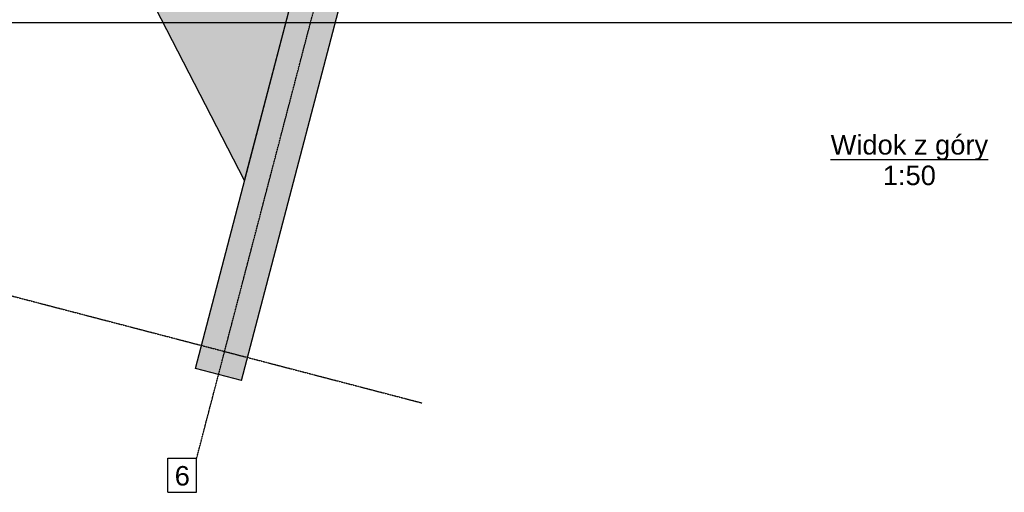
# Model space of a CAD drawing. Header units: millimetres. Extents: x 30 to 208467, y 44 to 15445.
# Tile 45 of 61: x 146988 to 154220, y 150 to 3625. Entities that reach past the tile are written whole.
import ezdxf

# ---------------------------------------------------------------- set-up
doc = ezdxf.new("R2010")
doc.units = ezdxf.units.MM
doc.linetypes.add('DXK_LINE_DOT3', pattern=[5.9187, 2.979, -0.9799, 0.9799, -0.9799])
doc.styles.add('Arial', font='ARIAL.TTF', dxfattribs={"height": 0.2})

# ---------------------------------------------------------------- blocks, each defined once
blk = doc.blocks.new('Unknown-11 - 14199')
at = {"color": 5}
blk.add_line((152944.1, 2596), (154100.3, 2596), dxfattribs=at)
at = {"color": 5, "style": 'Arial'}
for s, height, p in [('Widok z góry', 143.262, (152944.1, 2633.5)), ('1:50', 143.26, (153327.5, 2408.5))]:
    blk.add_text(s, height=height, dxfattribs=at).set_placement(p)
blk = doc.blocks.new('GridLine-17393 - 14199')
at = {"color": 6, "linetype": 'DXK_LINE_DOT3'}
blk.add_line((139932.9, 3420.7), (149943.9, 806.8), dxfattribs=at)
blk = doc.blocks.new('Part-26386 - 14199')
blk.add_hatch(color=4).paths.add_polyline_path([(148617.7, 972.2), (149962.4, 6122.6), (149893.2, 6122.5), (149708.9, 6122.1), (149709, 6097.1), (149688.8, 6097.1), (149688.9, 6047.1), (149678.9, 6047.1), (149677.3, 6047), (149677.2, 6097), (149641, 6097), (149594, 6096.9), (149501.6, 5743.3), (149503.3, 4876.5), (149600.4, 4851.1), (149527.2, 4570.5), (149246.6, 4643.8), (149319.8, 4924.4), (149343.2, 4918.3), (149342.8, 5134.8), (148279, 1060.6)])
at = {"color": 4}
for p, q in [((148617.7, 972.2), (149962.4, 6122.6)), ((148279, 1060.6), (149342.8, 5134.8)), ((148617.7, 972.2), (148279, 1060.6)), ((148617.7, 972.2), (148617.7, 972.2))]:
    blk.add_line(p, q, dxfattribs=at)
blk = doc.blocks.new('GridLine-17388 - 14199')
at = {"color": 6, "linetype": 'DXK_LINE_DOT3'}
blk.add_line((148287.4, 400), (151794.2, 13831.2), dxfattribs=at)
at = {"color": 6}
for p, q in [((148076.1, 400), (148287.4, 400)), ((148076.1, 150), (148076.1, 400)), ((148287.4, 150), (148287.4, 400)), ((148076.1, 150), (148287.4, 150))]:
    blk.add_line(p, q, dxfattribs=at)
at = {"color": 7, "style": 'Arial'}
blk.add_text('6', height=143.3, dxfattribs=at).set_placement((148126.1, 200))
blk = doc.blocks.new('Part-26388 - 14199')
for points in [[(145838, 7868.9), (145857, 7894.2), (145820, 7903.8)], [(146162.4, 7240.7), (146161.3, 7814.7), (145920.5, 7877.6), (145868.8, 7809.2)], [(146496.2, 6594.3), (146985.6, 7241.6), (146985.6, 7252.4), (146655.4, 7685.7), (146245.4, 7792.8), (146246.7, 7077.5)], [(146985.4, 7352.7), (146984.9, 7599.7), (146750.6, 7660.9)], [(147046.9, 7352.8), (147192.5, 7545.5), (147046.5, 7583.6)], [(147765.6, 6298.7), (147763.5, 7396.4), (147256, 7528.9), (147047.1, 7252.6), (147047.1, 7241.7)], [(147849.6, 6269.3), (148148.2, 6664.3), (147847.8, 7246.2)], [(146681, 6236.5), (146683.1, 6236.5), (146987.4, 6237), (146985.8, 7141.4), (146527, 6534.6)], [(147049, 6237.1), (147769.7, 6238.5), (147766.7, 6238.5), (147765.7, 6238.5), (147765.7, 6239.5), (147746.5, 6239.4), (147739.6, 6239.4), (147735.3, 6239.4), (147734.6, 6239.4), (147047.3, 7141.5)], [(147849.7, 6238.6), (147972, 6238.9), (147985, 6238.9), (147985, 6263.9), (147996.6, 6263.9), (147997.8, 6263.9), (148083.7, 6264.1), (148135.6, 6264.2), (148139.2, 6264.2), (148149, 6264.2), (148149, 6239.2), (148367.6, 6239.6), (148179.1, 6604.6), (147903.2, 6239.7), (147850.3, 6239.6), (147849.7, 6239.6)], [(148639.9, 2443), (149206.9, 4614.3), (148429.5, 6119.7), (148149.2, 6119.2), (148149.3, 6094.2), (148139.5, 6094.2), (148138.9, 6094.2), (148129.8, 6094.2), (148089, 6094.1), (148019.6, 6094), (148004.8, 6093.9), (147985.3, 6093.9), (147985.3, 6118.9), (146742.9, 6116.6)]]:
    blk.add_hatch(color=4).paths.add_polyline_path(points)
at = {"color": 4}
for p, q in [((145820, 7903.8), (145857, 7894.2)), ((145838, 7868.9), (145820, 7903.8)), ((145920.5, 7877.6), (146161.3, 7814.7)), ((146162.4, 7240.7), (145868.8, 7809.2)), ((146245.4, 7792.8), (146655.4, 7685.7)), ((146750.6, 7660.9), (146984.9, 7599.7)), ((147046.5, 7583.6), (147192.5, 7545.5)), ((147256, 7528.9), (147763.5, 7396.4)), ((148148.2, 6664.3), (147847.8, 7246.2)), ((146496.2, 6594.3), (146246.7, 7077.4)), ((148367.6, 6239.6), (148179.1, 6604.6)), ((146681, 6236.5), (146527, 6534.6)), ((148639.9, 2443), (146742.9, 6116.6)), ((149206.9, 4614.3), (148429.5, 6119.7)), ((148639.9, 2443), (149206.9, 4614.3))]:
    blk.add_line(p, q, dxfattribs=at)
blk = doc.blocks.new('StraightDimension-28708 - 14199')
at = {"color": 174}
blk.add_line((142959, 3603.6), (161804.9, 3603.6), dxfattribs=at)

msp = doc.modelspace()

# ---------------------------------------------------------------- block references
for name in ['GridLine-17388 - 14199', 'Part-26386 - 14199', 'Part-26388 - 14199', 'StraightDimension-28708 - 14199', 'GridLine-17393 - 14199', 'Unknown-11 - 14199']:
    msp.add_blockref(name, (0, 0))

doc.saveas('drawing.dxf')
